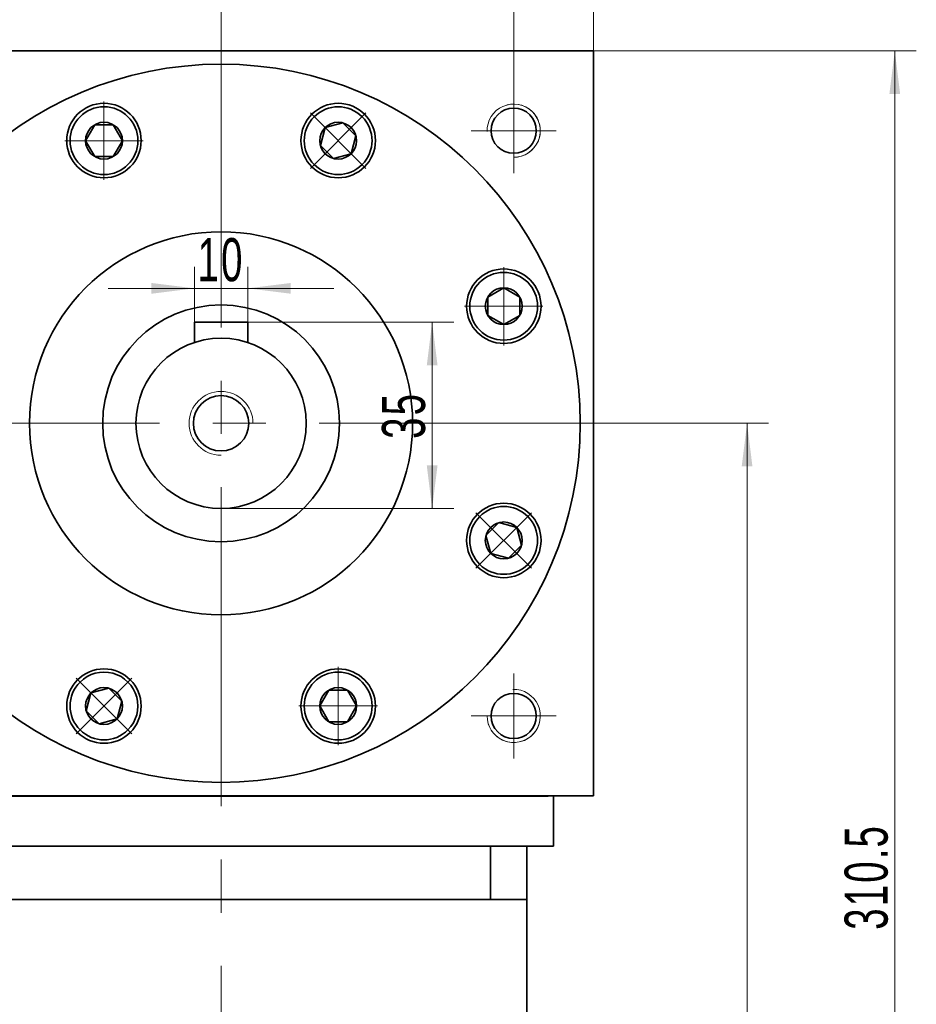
# Model space of a CAD drawing. Header units: millimetres. Extents: x 4044 to 5060, y 90 to 859.
# Tile 6 of 7: x 4711 to 4880, y 523 to 708. Entities that reach past the tile are written whole.
import ezdxf

# ---------------------------------------------------------------- set-up
doc = ezdxf.new("R2010")
doc.units = ezdxf.units.MM
doc.header["$LTSCALE"] = 5
doc.set_wipeout_variables(frame=1)
doc.linetypes.add('点画线', pattern=[18, 12, -2, 2, -2])
doc.layers.get('0').update_dxf_attribs({"lineweight": 18})
for name, color, linetype, lineweight in [('EB0', 7, 'Continuous', 35), ('中心线层', 1, '点画线', 18), ('尺寸线层', 3, 'Continuous', 18), ('粗实线', 7, 'Continuous', 50), ('粗实线层', 7, 'Continuous', 35)]:
    doc.layers.add(name, color=color, linetype=linetype, lineweight=lineweight)
doc.styles.add('标准', font='txt', dxfattribs={"width": 0.667})
doc.dimstyles.new('a4-1-1.5', dxfattribs={"dimtxt": 4.5, "dimasz": 4.5, "dimexe": 2.25, "dimexo": 0, "dimgap": 0.75, "dimtad": 1, "dimdec": 3, "dimdsep": 46, "dimtxsty": '标准', "dimblk": '_CAXARROW', "dimcen": 0, "dimdle": 9, "dimazin": 2, "dimtfac": 0.707107, "dimtdec": 3, "dimtix": 1, "dimtmove": 2, "dimatfit": 3, "dimfxl": 0, "dimfrac": 2, "dimtolj": 1, "dimarcsym": 0})

# ---------------------------------------------------------------- blocks, each defined once
blk = doc.blocks.new('*X30')
at = {"layer": '尺寸线层', "linetype": 'Continuous'}
for points in [[(4678.86, 734.23), (4686.96, 735.24), (4686.96, 733.21)], [(4818.86, 734.23), (4810.76, 735.24), (4810.76, 733.21)]]:
    blk.add_hatch(color=0, dxfattribs=at).paths.add_polyline_path(points, flags=0)
at = {"layer": '尺寸线层', "color": 0, "linetype": 'Continuous'}
for p, q in [((4678.86, 702.03), (4678.86, 738.28)), ((4818.86, 702.03), (4818.86, 738.28)), ((4678.86, 734.23), (4818.86, 734.23))]:
    blk.add_line(p, q, dxfattribs=at)
at = {"layer": '尺寸线层', "color": 0, "insert": (4748.86, 739.56), "char_height": 8.1, "width": 22.067, "attachment_point": 5, "line_spacing_factor": 1.15057, "style": '标准'}
blk.add_mtext('\\T1.1;140', dxfattribs=at)
blk = doc.blocks.new('_CAXARROW')
blk.add_hatch(color=0).paths.add_polyline_path([(0, 0), (-1, 0.125), (-1, -0.125)], flags=0)
blk = doc.blocks.new('*X31')
at = {"layer": '尺寸线层', "linetype": 'Continuous'}
for points in [[(4693.86, 714.54), (4701.96, 713.53), (4701.96, 715.55)], [(4748.86, 714.54), (4740.76, 713.53), (4740.76, 715.55)]]:
    blk.add_hatch(color=0, dxfattribs=at).paths.add_polyline_path(points, flags=0)
at = {"layer": '尺寸线层', "color": 0, "linetype": 'Continuous'}
for p, q in [((4693.86, 695.03), (4693.86, 718.59)), ((4748.86, 705.03), (4748.86, 718.59)), ((4748.86, 714.54), (4693.86, 714.54))]:
    blk.add_line(p, q, dxfattribs=at)
at = {"layer": '尺寸线层', "color": 0, "insert": (4721.36, 719.83), "char_height": 8.1, "width": 16.2, "attachment_point": 5, "line_spacing_factor": 1.15057, "style": '标准'}
blk.add_mtext('\\T1.1;55', dxfattribs=at)
blk = doc.blocks.new('*X32')
at = {"layer": '尺寸线层', "linetype": 'Continuous'}
for points in [[(4748.86, 714.54), (4756.96, 715.55), (4756.96, 713.53)], [(4803.86, 714.54), (4795.76, 715.55), (4795.76, 713.53)]]:
    blk.add_hatch(color=0, dxfattribs=at).paths.add_polyline_path(points, flags=0)
at = {"layer": '尺寸线层', "color": 0, "linetype": 'Continuous'}
for p, q in [((4748.86, 705.03), (4748.86, 718.59)), ((4803.86, 695.03), (4803.86, 718.59)), ((4748.86, 714.54), (4803.86, 714.54))]:
    blk.add_line(p, q, dxfattribs=at)
at = {"layer": '尺寸线层', "color": 0, "insert": (4776.36, 719.83), "char_height": 8.1, "width": 16.2, "attachment_point": 5, "line_spacing_factor": 1.15057, "style": '标准'}
blk.add_mtext('\\T1.1;55', dxfattribs=at)
blk = doc.blocks.new('*X36')
at = {"layer": '中心线层', "linetype": '点画线', "lineweight": 18}
for p, q in [((0, -7.37), (0, 7.37)), ((-7.37, 0), (7.37, 0))]:
    blk.add_line(p, q, dxfattribs=at)
at = {"layer": '粗实线层'}
for p, q in [((-3.46, 0), (-1.73, 3)), ((-1.73, 3), (1.73, 3)), ((3.46, 0), (1.73, 3)), ((3.46, 0), (1.73, 3)), ((-3.46, 0), (-1.73, -3)), ((3.46, 0), (1.73, -3)), ((-1.73, -3), (1.73, -3))]:
    blk.add_line(p, q, dxfattribs=at)
blk.add_circle((0, 0), 3.46, dxfattribs=at)
for start, end in [(0, 180), (180, 360)]:
    blk.add_arc((0, 0), 6.37, start, end, dxfattribs=at)
blk = doc.blocks.new('*X44')
at = {"layer": '尺寸线层', "linetype": 'Continuous'}
for points in [[(4788.53, 651.03), (4789.54, 642.93), (4787.52, 642.93)], [(4788.53, 616.03), (4789.54, 624.13), (4787.52, 624.13)]]:
    blk.add_hatch(color=0, dxfattribs=at).paths.add_polyline_path(points, flags=0)
at = {"layer": '尺寸线层', "color": 0, "linetype": 'Continuous'}
for p, q in [((4753.86, 651.03), (4792.58, 651.03)), ((4788.53, 651.03), (4788.53, 616.03)), ((4748.86, 616.03), (4792.58, 616.03))]:
    blk.add_line(p, q, dxfattribs=at)
at = {"layer": '尺寸线层', "color": 0, "insert": (4783.2, 633.53), "char_height": 8.1, "width": 16.2, "attachment_point": 5, "rotation": 90, "line_spacing_factor": 1.15057, "style": '标准'}
blk.add_mtext('\\T1.1;35', dxfattribs=at)
blk = doc.blocks.new('*X45')
at = {"layer": '尺寸线层', "linetype": 'Continuous'}
for points in [[(4743.86, 657.4), (4735.76, 656.39), (4735.76, 658.41)], [(4753.86, 657.4), (4761.96, 656.39), (4761.96, 658.41)]]:
    blk.add_hatch(color=0, dxfattribs=at).paths.add_polyline_path(points, flags=0)
at = {"layer": '尺寸线层', "color": 0, "linetype": 'Continuous'}
for p, q in [((4743.86, 651.03), (4743.86, 661.45)), ((4753.86, 651.03), (4753.86, 661.45)), ((4770.06, 657.4), (4727.66, 657.4))]:
    blk.add_line(p, q, dxfattribs=at)
at = {"layer": '尺寸线层', "color": 0, "insert": (4748.86, 662.73), "char_height": 8.1, "width": 16.2, "attachment_point": 5, "line_spacing_factor": 1.15057, "style": '标准'}
blk.add_mtext('\\T1.1;10', dxfattribs=at)
blk = doc.blocks.new('*X51')
at = {"layer": '尺寸线层', "linetype": 'Continuous'}
for points in [[(4875.48, 702.03), (4876.49, 693.93), (4874.47, 693.93)], [(4875.48, 391.53), (4876.49, 399.63), (4874.47, 399.63)]]:
    blk.add_hatch(color=0, dxfattribs=at).paths.add_polyline_path(points, flags=0)
at = {"layer": '尺寸线层', "color": 0, "linetype": 'Continuous'}
for p, q in [((4818.86, 702.03), (4879.53, 702.03)), ((4875.48, 702.03), (4875.48, 391.53)), ((4813.86, 391.53), (4879.53, 391.53))]:
    blk.add_line(p, q, dxfattribs=at)
at = {"layer": '尺寸线层', "color": 0, "insert": (4870.15, 546.78), "char_height": 8.1, "width": 39.6318, "attachment_point": 5, "rotation": 90, "line_spacing_factor": 1.15057, "style": '标准'}
blk.add_mtext('\\T1.1;310.5', dxfattribs=at)
blk = doc.blocks.new('*X52')
at = {"layer": '尺寸线层', "linetype": 'Continuous'}
for points in [[(4847.72, 632.03), (4848.73, 623.93), (4846.71, 623.93)], [(4847.72, 391.53), (4848.73, 399.63), (4846.71, 399.63)]]:
    blk.add_hatch(color=0, dxfattribs=at).paths.add_polyline_path(points, flags=0)
at = {"layer": '尺寸线层', "color": 0, "linetype": 'Continuous'}
for p, q in [((4817.61, 632.03), (4851.77, 632.03)), ((4847.72, 632.03), (4847.72, 391.53)), ((4813.86, 391.53), (4851.77, 391.53))]:
    blk.add_line(p, q, dxfattribs=at)
at = {"layer": '尺寸线层', "color": 0, "insert": (4842.39, 511.78), "char_height": 8.1, "width": 39.7519, "attachment_point": 5, "rotation": 90, "line_spacing_factor": 1.15057, "style": '标准'}
blk.add_mtext('\\T1.1;240.5', dxfattribs=at)

msp = doc.modelspace()

# ---------------------------------------------------------------- linework, layer by layer
at = {"color": 7, "linetype": 'Continuous', "lineweight": 0}
for centre, start, end in [((4803.8569, 687.0313), 270, 105), ((4803.8569, 577.0313), 180, 15)]:
    msp.add_arc(centre, 5, start, end, dxfattribs=at)
at = {"layer": 'EB0'}
for p, q in [((4806.3569, 552.5313), (4691.3569, 552.5313)), ((4806.3569, 552.5313), (4803.8569, 552.5313)), ((4806.3569, 552.5317), (4806.3569, 516.8771)), ((4806.3569, 542.5317), (4691.3569, 542.5317))]:
    msp.add_line(p, q, dxfattribs=at)
at = {"layer": '中心线层'}
for p, q in [((4748.8569, 380.0486), (4748.8569, 705.0313)), ((4803.8569, 695.0313), (4803.8569, 679.0313)), ((4795.8569, 687.0313), (4811.8569, 687.0313)), ((4677.2909, 632.0313), (4817.6069, 632.0313)), ((4803.8569, 585.0313), (4803.8569, 569.0313)), ((4811.8569, 577.0313), (4795.8569, 577.0313))]:
    msp.add_line(p, q, dxfattribs=at)
at = {"layer": '粗实线', "color": 0, "lineweight": 40}
msp.add_line((4681.7249, 562.0313), (4810.3569, 562.0313), dxfattribs=at)
msp.add_line((4681.7249, 562.0313), (4810.3569, 562.0313), dxfattribs=at)
at = {"layer": '粗实线层'}
for p, q in [((4678.8569, 702.0313), (4818.8569, 702.0313)), ((4818.8569, 562.0313), (4818.8569, 702.0313)), ((4753.8569, 651.0313), (4743.8569, 651.0313)), ((4743.8569, 651.0313), (4743.8569, 647.23)), ((4753.8569, 651.0313), (4753.8569, 647.23)), ((4811.3569, 552.5313), (4811.3569, 562.0313)), ((4811.3569, 552.5313), (4797.6242, 552.5313)), ((4799.5156, 552.5317), (4799.5156, 542.5317))]:
    msp.add_line(p, q, dxfattribs=at)
msp.add_lwpolyline([(4818.8569, 562.0313), (4678.8569, 562.0313)], dxfattribs=at)
for centre, radius in [((4726.8435, 685.1762), 7), ((4770.8702, 685.1762), 7), ((4803.8569, 687.0313), 4.25), ((4748.8569, 632.0313), 36), ((4802.0017, 654.0446), 7), ((4748.8569, 632.0313), 22.25), ((4748.8569, 632.0313), 16), ((4748.8569, 632.0313), 5.2), ((4802.0017, 610.018), 7), ((4726.8435, 578.8865), 7), ((4770.8702, 578.8865), 7), ((4803.8569, 577.0313), 4.25)]:
    msp.add_circle(centre, radius, dxfattribs=at)
at = {"layer": '粗实线层', "lineweight": 18}
for centre, radius, start, end in [((4803.8569, 687.0313), 5, 270, 181.923165), ((4748.8569, 632.0313), 6, 0, 270), ((4803.8569, 577.0313), 5, 180, 91.923165)]:
    msp.add_arc(centre, radius, start, end, dxfattribs=at)

# ---------------------------------------------------------------- dimensions: what is measured, and where the dimension line sits
at = {"layer": '尺寸线层'}
for base, p1, p2, picture, middle in [((4818.8569, 734.2273), (4678.8569, 702.0313), (4818.8569, 702.0313), '*X30', (4748.8569, 739.5598)), ((4693.8569, 714.5381), (4748.8569, 705.0313), (4693.8569, 695.0313), '*X31', (4721.3569, 719.8256)), ((4803.8569, 714.5381), (4748.8569, 705.0313), (4803.8569, 695.0313), '*X32', (4776.3569, 719.8256)), ((4743.8569, 657.4001), (4753.8569, 651.0313), (4743.8569, 651.0313), '*X45', (4748.8569, 662.7326))]:
    dim = msp.add_linear_dim(base=base, p1=p1, p2=p2, dimstyle='a4-1-1.5', override={"dimsah": 1, "dimtfill": 1, "dimtzin": 8}, dxfattribs=at)
    dim.commit()
    dim.dimension.update_dxf_attribs({"geometry": picture, "text_midpoint": middle})
for base, p1, p2, angle, picture, middle in [((4875.4778, 391.5317), (4818.8569, 702.0313), (4813.8614, 391.5317), 90, '*X51', (4870.1453, 546.7815)), ((4788.5284, 616.0313), (4753.8569, 651.0313), (4748.8569, 616.0313), 270, '*X44', (4783.1959, 633.5313)), ((4847.7207, 391.5317), (4817.6069, 632.0313), (4813.8614, 391.5317), 90, '*X52', (4842.3882, 511.7815))]:
    dim = msp.add_linear_dim(base=base, p1=p1, p2=p2, angle=angle, dimstyle='a4-1-1.5', override={"dimsah": 1, "dimtfill": 1, "dimtzin": 8}, dxfattribs=at)
    dim.commit()
    dim.dimension.update_dxf_attribs({"geometry": picture, "text_midpoint": middle})

# ---------------------------------------------------------------- next in the draw order: wipeouts: each hides what was drawn before it
msp.add_wipeout([(4733.2176, 685.1544), (4733.2175, 685.1882), (4733.2172, 685.222), (4733.2168, 685.2558), (4733.2161, 685.2896), (4733.2153, 685.3234), (4733.2143, 685.3572), (4733.2132, 685.391), (4733.2118, 685.4248), (4733.2103, 685.4586), (4733.2086, 685.4924), (4733.2067, 685.5261), (4733.2046, 685.5599), (4733.2024, 685.5936), (4733.2, 685.6274), (4733.1974, 685.6611), (4733.1946, 685.6948), (4733.1916, 685.7285), (4733.1885, 685.7621), (4733.1852, 685.7958), (4733.1817, 685.8294), (4733.178, 685.863), (4733.1741, 685.8966), (4733.1701, 685.9302), (4733.1659, 685.9637), (4733.1615, 685.9973), (4733.1569, 686.0308), (4733.1522, 686.0643), (4733.1473, 686.0977), (4733.1422, 686.1311), (4733.1369, 686.1645), (4733.1369, 686.1645), (4733.0824, 686.459), (4733.0142, 686.7505), (4732.9323, 687.0385), (4732.837, 687.3224), (4732.7284, 687.6014), (4732.6068, 687.8751), (4732.4725, 688.1427), (4732.3257, 688.4037), (4732.1668, 688.6575), (4731.9962, 688.9035), (4731.8142, 689.1413), (4731.6212, 689.3702), (4731.4177, 689.5898), (4731.204, 689.7996), (4730.9807, 689.9991), (4730.7483, 690.1879), (4730.5073, 690.3656), (4730.2582, 690.5317), (4730.0015, 690.6859), (4729.7379, 690.8279), (4729.4678, 690.9573), (4729.192, 691.0739), (4728.9111, 691.1773), (4728.6255, 691.2675), (4728.3361, 691.3441), (4728.0433, 691.407), (4727.7479, 691.4561), (4727.4506, 691.4912), (4727.1519, 691.5124), (4726.8526, 691.5194), (4726.8526, 691.5194), (4726.5532, 691.5124), (4726.2545, 691.4912), (4725.9572, 691.4561), (4725.6618, 691.407), (4725.3691, 691.3441), (4725.0796, 691.2675), (4724.7941, 691.1773), (4724.5131, 691.0739), (4724.2373, 690.9573), (4723.9673, 690.8279), (4723.7036, 690.6859), (4723.447, 690.5317), (4723.1978, 690.3656), (4722.9568, 690.1879), (4722.7244, 689.9991), (4722.5011, 689.7996), (4722.2875, 689.5898), (4722.0839, 689.3702), (4721.8909, 689.1413), (4721.7089, 688.9035), (4721.5383, 688.6575), (4721.3794, 688.4037), (4721.2326, 688.1427), (4721.0983, 687.8751), (4720.9767, 687.6014), (4720.8682, 687.3224), (4720.7728, 687.0385), (4720.6909, 686.7505), (4720.6227, 686.459), (4720.5682, 686.1645), (4720.5682, 686.1645), (4720.563, 686.1311), (4720.5579, 686.0977), (4720.5529, 686.0643), (4720.5482, 686.0308), (4720.5436, 685.9973), (4720.5392, 685.9637), (4720.535, 685.9302), (4720.531, 685.8966), (4720.5271, 685.863), (4720.5235, 685.8294), (4720.52, 685.7958), (4720.5166, 685.7621), (4720.5135, 685.7285), (4720.5105, 685.6948), (4720.5078, 685.6611), (4720.5052, 685.6274), (4720.5027, 685.5936), (4720.5005, 685.5599), (4720.4984, 685.5261), (4720.4965, 685.4924), (4720.4948, 685.4586), (4720.4933, 685.4248), (4720.492, 685.391), (4720.4908, 685.3572), (4720.4898, 685.3234), (4720.489, 685.2896), (4720.4884, 685.2558), (4720.4879, 685.222), (4720.4876, 685.1882), (4720.4876, 685.1544), (4720.4876, 685.1544), (4720.4963, 684.8213), (4720.5224, 684.4891), (4720.5659, 684.1587), (4720.6267, 683.831), (4720.7044, 683.507), (4720.7991, 683.1875), (4720.9103, 682.8734), (4721.0378, 682.5655), (4721.1813, 682.2647), (4721.3403, 681.9719), (4721.5144, 681.6878), (4721.7032, 681.4131), (4721.906, 681.1488), (4722.1224, 680.8954), (4722.3518, 680.6537), (4722.5935, 680.4243), (4722.8469, 680.2079), (4723.1113, 680.005), (4723.3859, 679.8163), (4723.6701, 679.6421), (4723.9629, 679.4831), (4724.2637, 679.3397), (4724.5715, 679.2122), (4724.8857, 679.1009), (4725.2052, 679.0063), (4725.5292, 678.9285), (4725.8569, 678.8678), (4726.1872, 678.8243), (4726.5194, 678.7981), (4726.8526, 678.7894), (4726.8526, 678.7894), (4727.1857, 678.7981), (4727.5179, 678.8243), (4727.8483, 678.8678), (4728.1759, 678.9285), (4728.4999, 679.0063), (4728.8195, 679.1009), (4729.1336, 679.2122), (4729.4414, 679.3397), (4729.7422, 679.4831), (4730.0351, 679.6421), (4730.3192, 679.8163), (4730.5938, 680.005), (4730.8582, 680.2079), (4731.1116, 680.4243), (4731.3533, 680.6537), (4731.5827, 680.8954), (4731.7991, 681.1488), (4732.002, 681.4131), (4732.1907, 681.6878), (4732.3648, 681.9719), (4732.5238, 682.2647), (4732.6673, 682.5655), (4732.7948, 682.8734), (4732.906, 683.1875), (4733.0007, 683.507), (4733.0785, 683.831), (4733.1392, 684.1587), (4733.1827, 684.4891), (4733.2088, 684.8213)]).dxf.layer = '粗实线层'

# ---------------------------------------------------------------- next in the draw order: linework, layer by layer
at = {"layer": '粗实线层'}
msp.add_circle((4748.8569, 632.0313), 67.5, dxfattribs=at)

# ---------------------------------------------------------------- next in the draw order: block references
msp.add_blockref('*X36', (4726.8526, 685.1544), dxfattribs=at)

# ---------------------------------------------------------------- next in the draw order: wipeouts: each hides what was drawn before it
for points in [[(4775.3619, 680.6537), (4775.3857, 680.6776), (4775.4095, 680.7017), (4775.433, 680.726), (4775.4565, 680.7503), (4775.4798, 680.7748), (4775.503, 680.7994), (4775.5261, 680.8241), (4775.5491, 680.849), (4775.5719, 680.8739), (4775.5945, 680.899), (4775.6171, 680.9242), (4775.6395, 680.9495), (4775.6617, 680.975), (4775.6839, 681.0005), (4775.7059, 681.0262), (4775.7277, 681.052), (4775.7495, 681.0779), (4775.7711, 681.104), (4775.7925, 681.1301), (4775.8138, 681.1564), (4775.835, 681.1827), (4775.856, 681.2092), (4775.8769, 681.2358), (4775.8977, 681.2625), (4775.9183, 681.2893), (4775.9387, 681.3162), (4775.959, 681.3433), (4775.9792, 681.3704), (4775.9992, 681.3976), (4776.0191, 681.425), (4776.0191, 681.425), (4776.1888, 681.6717), (4776.3467, 681.9261), (4776.4925, 682.1877), (4776.6258, 682.4558), (4776.7463, 682.7299), (4776.8538, 683.0093), (4776.9481, 683.2935), (4777.0288, 683.5819), (4777.096, 683.8737), (4777.1493, 684.1683), (4777.1887, 684.4651), (4777.2141, 684.7635), (4777.2255, 685.0627), (4777.2228, 685.3621), (4777.206, 685.6611), (4777.1751, 685.9589), (4777.1303, 686.255), (4777.0716, 686.5486), (4776.9991, 686.8391), (4776.9131, 687.1259), (4776.8137, 687.4084), (4776.7011, 687.6858), (4776.5756, 687.9577), (4776.4374, 688.2233), (4776.2869, 688.4822), (4776.1244, 688.7337), (4775.9503, 688.9772), (4775.7648, 689.2124), (4775.5686, 689.4385), (4775.3619, 689.6551), (4775.3619, 689.6551), (4775.1452, 689.8618), (4774.9191, 690.0581), (4774.684, 690.2435), (4774.4404, 690.4177), (4774.1889, 690.5802), (4773.9301, 690.7307), (4773.6644, 690.8688), (4773.3926, 690.9944), (4773.1151, 691.1069), (4772.8327, 691.2064), (4772.5459, 691.2924), (4772.2553, 691.3648), (4771.9617, 691.4235), (4771.6657, 691.4683), (4771.3678, 691.4992), (4771.0689, 691.516), (4770.7695, 691.5187), (4770.4703, 691.5074), (4770.1719, 691.482), (4769.8751, 691.4425), (4769.5804, 691.3892), (4769.2886, 691.3221), (4769.0003, 691.2413), (4768.7161, 691.1471), (4768.4366, 691.0395), (4768.1625, 690.919), (4767.8944, 690.7857), (4767.6329, 690.64), (4767.3785, 690.4821), (4767.1317, 690.3124), (4767.1317, 690.3124), (4767.1044, 690.2925), (4767.0772, 690.2725), (4767.05, 690.2523), (4767.023, 690.232), (4766.9961, 690.2115), (4766.9693, 690.1909), (4766.9426, 690.1701), (4766.916, 690.1493), (4766.8895, 690.1282), (4766.8631, 690.1071), (4766.8369, 690.0858), (4766.8107, 690.0643), (4766.7847, 690.0427), (4766.7588, 690.021), (4766.733, 689.9991), (4766.7073, 689.9771), (4766.6817, 689.955), (4766.6563, 689.9327), (4766.631, 689.9103), (4766.6058, 689.8878), (4766.5807, 689.8651), (4766.5557, 689.8423), (4766.5309, 689.8194), (4766.5061, 689.7963), (4766.4815, 689.7731), (4766.4571, 689.7497), (4766.4327, 689.7263), (4766.4085, 689.7027), (4766.3844, 689.679), (4766.3604, 689.6551), (4766.3604, 689.6551), (4766.131, 689.4134), (4765.9146, 689.16), (4765.7118, 688.8956), (4765.523, 688.621), (4765.3489, 688.3369), (4765.1899, 688.044), (4765.0464, 687.7433), (4764.9189, 687.4354), (4764.8077, 687.1213), (4764.713, 686.8018), (4764.6352, 686.4778), (4764.5745, 686.1501), (4764.531, 685.8197), (4764.5049, 685.4875), (4764.4962, 685.1544), (4764.5049, 684.8213), (4764.531, 684.4891), (4764.5745, 684.1587), (4764.6352, 683.831), (4764.713, 683.507), (4764.8077, 683.1875), (4764.9189, 682.8734), (4765.0464, 682.5655), (4765.1899, 682.2647), (4765.3489, 681.9719), (4765.523, 681.6878), (4765.7118, 681.4131), (4765.9146, 681.1488), (4766.131, 680.8954), (4766.3604, 680.6537), (4766.3604, 680.6537), (4766.6021, 680.4243), (4766.8555, 680.2079), (4767.1199, 680.005), (4767.3945, 679.8163), (4767.6787, 679.6421), (4767.9715, 679.4831), (4768.2723, 679.3397), (4768.5801, 679.2122), (4768.8943, 679.1009), (4769.2138, 679.0063), (4769.5378, 678.9285), (4769.8654, 678.8678), (4770.1958, 678.8243), (4770.528, 678.7981), (4770.8612, 678.7894), (4771.1943, 678.7981), (4771.5265, 678.8243), (4771.8569, 678.8678), (4772.1845, 678.9285), (4772.5085, 679.0063), (4772.828, 679.1009), (4773.1422, 679.2122), (4773.45, 679.3397), (4773.7508, 679.4831), (4774.0437, 679.6421), (4774.3278, 679.8163), (4774.6024, 680.005), (4774.8668, 680.2079), (4775.1202, 680.4243)], [(4801.9799, 647.6706), (4802.0137, 647.6707), (4802.0476, 647.671), (4802.0814, 647.6714), (4802.1152, 647.6721), (4802.149, 647.6729), (4802.1828, 647.6739), (4802.2166, 647.675), (4802.2504, 647.6764), (4802.2841, 647.6779), (4802.3179, 647.6796), (4802.3517, 647.6815), (4802.3854, 647.6835), (4802.4192, 647.6858), (4802.4529, 647.6882), (4802.4866, 647.6908), (4802.5203, 647.6936), (4802.554, 647.6966), (4802.5877, 647.6997), (4802.6213, 647.703), (4802.655, 647.7065), (4802.6886, 647.7102), (4802.7222, 647.714), (4802.7557, 647.7181), (4802.7893, 647.7223), (4802.8228, 647.7267), (4802.8563, 647.7312), (4802.8898, 647.736), (4802.9233, 647.7409), (4802.9567, 647.746), (4802.9901, 647.7513), (4802.9901, 647.7513), (4803.2845, 647.8057), (4803.5761, 647.874), (4803.8641, 647.9559), (4804.1479, 648.0512), (4804.427, 648.1598), (4804.7006, 648.2814), (4804.9682, 648.4157), (4805.2292, 648.5625), (4805.483, 648.7213), (4805.7291, 648.892), (4805.9668, 649.074), (4806.1958, 649.267), (4806.4154, 649.4705), (4806.6252, 649.6842), (4806.8247, 649.9074), (4807.0134, 650.1399), (4807.1911, 650.3809), (4807.3572, 650.63), (4807.5114, 650.8867), (4807.6534, 651.1503), (4807.7828, 651.4203), (4807.8994, 651.6961), (4808.0029, 651.9771), (4808.093, 652.2627), (4808.1696, 652.5521), (4808.2326, 652.8449), (4808.2816, 653.1402), (4808.3168, 653.4376), (4808.3379, 653.7363), (4808.3449, 654.0356), (4808.3449, 654.0356), (4808.3379, 654.335), (4808.3168, 654.6336), (4808.2816, 654.931), (4808.2326, 655.2264), (4808.1696, 655.5191), (4808.093, 655.8086), (4808.0029, 656.0941), (4807.8994, 656.3751), (4807.7828, 656.6509), (4807.6534, 656.9209), (4807.5114, 657.1846), (4807.3572, 657.4412), (4807.1911, 657.6903), (4807.0134, 657.9314), (4806.8247, 658.1638), (4806.6252, 658.3871), (4806.4154, 658.6007), (4806.1958, 658.8043), (4805.9668, 658.9973), (4805.7291, 659.1793), (4805.483, 659.3499), (4805.2292, 659.5088), (4804.9682, 659.6555), (4804.7006, 659.7899), (4804.427, 659.9114), (4804.1479, 660.02), (4803.8641, 660.1154), (4803.5761, 660.1972), (4803.2845, 660.2655), (4802.9901, 660.32), (4802.9901, 660.32), (4802.9567, 660.3252), (4802.9233, 660.3303), (4802.8898, 660.3353), (4802.8563, 660.34), (4802.8228, 660.3446), (4802.7893, 660.349), (4802.7557, 660.3532), (4802.7222, 660.3572), (4802.6886, 660.361), (4802.655, 660.3647), (4802.6213, 660.3682), (4802.5877, 660.3715), (4802.554, 660.3747), (4802.5203, 660.3776), (4802.4866, 660.3804), (4802.4529, 660.383), (4802.4192, 660.3854), (4802.3854, 660.3877), (4802.3517, 660.3898), (4802.3179, 660.3916), (4802.2841, 660.3933), (4802.2504, 660.3949), (4802.2166, 660.3962), (4802.1828, 660.3974), (4802.149, 660.3984), (4802.1152, 660.3992), (4802.0814, 660.3998), (4802.0476, 660.4003), (4802.0137, 660.4005), (4801.9799, 660.4006), (4801.9799, 660.4006), (4801.6468, 660.3919), (4801.3146, 660.3658), (4800.9842, 660.3223), (4800.6566, 660.2615), (4800.3325, 660.1837), (4800.013, 660.0891), (4799.6989, 659.9779), (4799.3911, 659.8503), (4799.0903, 659.7069), (4798.7974, 659.5479), (4798.5133, 659.3738), (4798.2387, 659.185), (4797.9743, 658.9822), (4797.7209, 658.7657), (4797.4792, 658.5364), (4797.2498, 658.2946), (4797.0334, 658.0412), (4796.8305, 657.7769), (4796.6418, 657.5022), (4796.4677, 657.2181), (4796.3087, 656.9253), (4796.1652, 656.6245), (4796.0377, 656.3166), (4795.9265, 656.0025), (4795.8318, 655.683), (4795.754, 655.359), (4795.6933, 655.0313), (4795.6498, 654.7009), (4795.6237, 654.3687), (4795.6149, 654.0356), (4795.6149, 654.0356), (4795.6237, 653.7025), (4795.6498, 653.3703), (4795.6933, 653.0399), (4795.754, 652.7123), (4795.8318, 652.3882), (4795.9265, 652.0687), (4796.0377, 651.7546), (4796.1652, 651.4467), (4796.3087, 651.146), (4796.4677, 650.8531), (4796.6418, 650.569), (4796.8305, 650.2944), (4797.0334, 650.03), (4797.2498, 649.7766), (4797.4792, 649.5349), (4797.7209, 649.3055), (4797.9743, 649.0891), (4798.2387, 648.8862), (4798.5133, 648.6975), (4798.7974, 648.5234), (4799.0903, 648.3644), (4799.3911, 648.2209), (4799.6989, 648.0934), (4800.013, 647.9821), (4800.3325, 647.8875), (4800.6566, 647.8097), (4800.9842, 647.749), (4801.3146, 647.7055), (4801.6468, 647.6793)], [(4797.4792, 605.5263), (4797.5032, 605.5024), (4797.5273, 605.4787), (4797.5515, 605.4551), (4797.5758, 605.4317), (4797.6003, 605.4083), (4797.6249, 605.3851), (4797.6496, 605.3621), (4797.6745, 605.3391), (4797.6995, 605.3163), (4797.7245, 605.2936), (4797.7497, 605.2711), (4797.7751, 605.2487), (4797.8005, 605.2264), (4797.8261, 605.2043), (4797.8518, 605.1823), (4797.8776, 605.1604), (4797.9035, 605.1387), (4797.9295, 605.1171), (4797.9556, 605.0957), (4797.9819, 605.0744), (4798.0083, 605.0532), (4798.0347, 605.0322), (4798.0613, 605.0113), (4798.088, 604.9905), (4798.1148, 604.9699), (4798.1418, 604.9495), (4798.1688, 604.9291), (4798.1959, 604.909), (4798.2232, 604.8889), (4798.2505, 604.869), (4798.2505, 604.869), (4798.4972, 604.6994), (4798.7516, 604.5415), (4799.0132, 604.3957), (4799.2813, 604.2624), (4799.5554, 604.1419), (4799.8349, 604.0344), (4800.1191, 603.9401), (4800.4074, 603.8593), (4800.6992, 603.7922), (4800.9939, 603.7389), (4801.2907, 603.6995), (4801.589, 603.674), (4801.8882, 603.6627), (4802.1877, 603.6654), (4802.4866, 603.6822), (4802.7844, 603.7131), (4803.0805, 603.7579), (4803.3741, 603.8166), (4803.6647, 603.889), (4803.9515, 603.9751), (4804.2339, 604.0745), (4804.5114, 604.1871), (4804.7832, 604.3126), (4805.0489, 604.4507), (4805.3077, 604.6012), (4805.5592, 604.7638), (4805.8028, 604.9379), (4806.0379, 605.1233), (4806.264, 605.3196), (4806.4807, 605.5263), (4806.4807, 605.5263), (4806.6874, 605.7429), (4806.8836, 605.9691), (4807.069, 606.2042), (4807.2432, 606.4478), (4807.4057, 606.6992), (4807.5562, 606.9581), (4807.6944, 607.2237), (4807.8199, 607.4956), (4807.9325, 607.7731), (4808.0319, 608.0555), (4808.1179, 608.3423), (4808.1904, 608.6328), (4808.2491, 608.9265), (4808.2939, 609.2225), (4808.3247, 609.5203), (4808.3415, 609.8193), (4808.3443, 610.1187), (4808.3329, 610.4179), (4808.3075, 610.7163), (4808.2681, 611.0131), (4808.2148, 611.3077), (4808.1476, 611.5995), (4808.0668, 611.8879), (4807.9726, 612.1721), (4807.8651, 612.4515), (4807.7445, 612.7256), (4807.6112, 612.9938), (4807.4655, 613.2553), (4807.3076, 613.5097), (4807.1379, 613.7564), (4807.1379, 613.7564), (4807.118, 613.7838), (4807.098, 613.811), (4807.0778, 613.8382), (4807.0575, 613.8652), (4807.037, 613.8921), (4807.0164, 613.9189), (4806.9957, 613.9456), (4806.9748, 613.9722), (4806.9538, 613.9987), (4806.9326, 614.0251), (4806.9113, 614.0513), (4806.8898, 614.0775), (4806.8682, 614.1035), (4806.8465, 614.1294), (4806.8247, 614.1552), (4806.8027, 614.1809), (4806.7805, 614.2064), (4806.7583, 614.2319), (4806.7358, 614.2572), (4806.7133, 614.2824), (4806.6906, 614.3075), (4806.6678, 614.3325), (4806.6449, 614.3573), (4806.6218, 614.382), (4806.5986, 614.4066), (4806.5753, 614.4311), (4806.5518, 614.4555), (4806.5282, 614.4797), (4806.5045, 614.5038), (4806.4807, 614.5278), (4806.4807, 614.5278), (4806.2389, 614.7571), (4805.9856, 614.9736), (4805.7212, 615.1764), (4805.4466, 615.3652), (4805.1624, 615.5393), (4804.8696, 615.6983), (4804.5688, 615.8417), (4804.2609, 615.9693), (4803.9468, 616.0805), (4803.6273, 616.1751), (4803.3033, 616.2529), (4802.9756, 616.3137), (4802.6453, 616.3572), (4802.313, 616.3833), (4801.9799, 616.392), (4801.6468, 616.3833), (4801.3146, 616.3572), (4800.9842, 616.3137), (4800.6566, 616.2529), (4800.3325, 616.1751), (4800.013, 616.0805), (4799.6989, 615.9693), (4799.3911, 615.8417), (4799.0903, 615.6983), (4798.7974, 615.5393), (4798.5133, 615.3652), (4798.2387, 615.1764), (4797.9743, 614.9736), (4797.7209, 614.7571), (4797.4792, 614.5278), (4797.4792, 614.5278), (4797.2498, 614.286), (4797.0334, 614.0326), (4796.8305, 613.7683), (4796.6418, 613.4937), (4796.4677, 613.2095), (4796.3087, 612.9167), (4796.1652, 612.6159), (4796.0377, 612.308), (4795.9265, 611.9939), (4795.8318, 611.6744), (4795.754, 611.3504), (4795.6933, 611.0227), (4795.6498, 610.6923), (4795.6237, 610.3601), (4795.6149, 610.027), (4795.6237, 609.6939), (4795.6498, 609.3617), (4795.6933, 609.0313), (4795.754, 608.7037), (4795.8318, 608.3796), (4795.9265, 608.0601), (4796.0377, 607.746), (4796.1652, 607.4381), (4796.3087, 607.1374), (4796.4677, 606.8445), (4796.6418, 606.5604), (4796.8305, 606.2858), (4797.0334, 606.0214), (4797.2498, 605.768)], [(4722.3518, 583.409), (4722.328, 583.385), (4722.3043, 583.3609), (4722.2807, 583.3367), (4722.2572, 583.3123), (4722.2339, 583.2879), (4722.2107, 583.2633), (4722.1876, 583.2385), (4722.1647, 583.2137), (4722.1419, 583.1887), (4722.1192, 583.1636), (4722.0966, 583.1384), (4722.0742, 583.1131), (4722.052, 583.0877), (4722.0298, 583.0621), (4722.0078, 583.0364), (4721.986, 583.0106), (4721.9642, 582.9847), (4721.9427, 582.9587), (4721.9212, 582.9325), (4721.8999, 582.9063), (4721.8787, 582.8799), (4721.8577, 582.8534), (4721.8368, 582.8269), (4721.8161, 582.8001), (4721.7955, 582.7733), (4721.775, 582.7464), (4721.7547, 582.7194), (4721.7345, 582.6923), (4721.7145, 582.665), (4721.6946, 582.6377), (4721.6946, 582.6377), (4721.5249, 582.391), (4721.367, 582.1365), (4721.2212, 581.875), (4721.0879, 581.6069), (4720.9674, 581.3328), (4720.8599, 581.0533), (4720.7656, 580.7691), (4720.6849, 580.4808), (4720.6177, 580.189), (4720.5644, 579.8943), (4720.525, 579.5975), (4720.4996, 579.2992), (4720.4882, 578.9999), (4720.491, 578.7005), (4720.5078, 578.4016), (4720.5386, 578.1037), (4720.5834, 577.8077), (4720.6421, 577.5141), (4720.7146, 577.2235), (4720.8006, 576.9367), (4720.9, 576.6543), (4721.0126, 576.3768), (4721.1381, 576.105), (4721.2763, 575.8393), (4721.4268, 575.5805), (4721.5893, 575.329), (4721.7634, 575.0854), (4721.9489, 574.8503), (4722.1451, 574.6242), (4722.3518, 574.4075), (4722.3518, 574.4075), (4722.5685, 574.2008), (4722.7946, 574.0046), (4723.0297, 573.8191), (4723.2733, 573.645), (4723.5248, 573.4825), (4723.7836, 573.332), (4724.0493, 573.1938), (4724.3211, 573.0683), (4724.5986, 572.9557), (4724.881, 572.8563), (4725.1678, 572.7703), (4725.4584, 572.6978), (4725.752, 572.6391), (4726.048, 572.5943), (4726.3459, 572.5634), (4726.6448, 572.5466), (4726.9442, 572.5439), (4727.2435, 572.5553), (4727.5418, 572.5807), (4727.8386, 572.6201), (4728.1333, 572.6734), (4728.4251, 572.7406), (4728.7134, 572.8213), (4728.9976, 572.9156), (4729.2771, 573.0231), (4729.5512, 573.1436), (4729.8193, 573.2769), (4730.0808, 573.4227), (4730.3353, 573.5806), (4730.582, 573.7503), (4730.582, 573.7503), (4730.6093, 573.7702), (4730.6366, 573.7902), (4730.6637, 573.8104), (4730.6907, 573.8307), (4730.7176, 573.8511), (4730.7445, 573.8717), (4730.7712, 573.8925), (4730.7978, 573.9134), (4730.8242, 573.9344), (4730.8506, 573.9556), (4730.8769, 573.9769), (4730.903, 573.9983), (4730.929, 574.0199), (4730.9549, 574.0417), (4730.9807, 574.0635), (4731.0064, 574.0855), (4731.032, 574.1077), (4731.0574, 574.1299), (4731.0827, 574.1523), (4731.108, 574.1749), (4731.133, 574.1975), (4731.158, 574.2204), (4731.1828, 574.2433), (4731.2076, 574.2664), (4731.2322, 574.2896), (4731.2566, 574.3129), (4731.281, 574.3364), (4731.3052, 574.3599), (4731.3293, 574.3837), (4731.3533, 574.4075), (4731.3533, 574.4075), (4731.5827, 574.6492), (4731.7991, 574.9026), (4732.002, 575.167), (4732.1907, 575.4416), (4732.3648, 575.7257), (4732.5238, 576.0186), (4732.6673, 576.3194), (4732.7948, 576.6272), (4732.906, 576.9414), (4733.0007, 577.2609), (4733.0785, 577.5849), (4733.1392, 577.9125), (4733.1827, 578.2429), (4733.2088, 578.5751), (4733.2176, 578.9082), (4733.2088, 579.2414), (4733.1827, 579.5736), (4733.1392, 579.904), (4733.0785, 580.2316), (4733.0007, 580.5556), (4732.906, 580.8751), (4732.7948, 581.1893), (4732.6673, 581.4971), (4732.5238, 581.7979), (4732.3648, 582.0907), (4732.1907, 582.3749), (4732.002, 582.6495), (4731.7991, 582.9139), (4731.5827, 583.1673), (4731.3533, 583.409), (4731.3533, 583.409), (4731.1116, 583.6384), (4730.8582, 583.8548), (4730.5938, 584.0576), (4730.3192, 584.2464), (4730.0351, 584.4205), (4729.7422, 584.5795), (4729.4414, 584.723), (4729.1336, 584.8505), (4728.8195, 584.9617), (4728.4999, 585.0564), (4728.1759, 585.1342), (4727.8483, 585.1949), (4727.5179, 585.2384), (4727.1857, 585.2645), (4726.8526, 585.2732), (4726.5194, 585.2645), (4726.1872, 585.2384), (4725.8569, 585.1949), (4725.5292, 585.1342), (4725.2052, 585.0564), (4724.8857, 584.9617), (4724.5715, 584.8505), (4724.2637, 584.723), (4723.9629, 584.5795), (4723.6701, 584.4205), (4723.3859, 584.2464), (4723.1113, 584.0576), (4722.8469, 583.8548), (4722.5935, 583.6384)], [(4764.4962, 578.9082), (4764.4962, 578.8744), (4764.4965, 578.8406), (4764.497, 578.8068), (4764.4976, 578.773), (4764.4984, 578.7392), (4764.4994, 578.7054), (4764.5006, 578.6716), (4764.5019, 578.6378), (4764.5034, 578.604), (4764.5051, 578.5703), (4764.507, 578.5365), (4764.5091, 578.5027), (4764.5113, 578.469), (4764.5138, 578.4353), (4764.5164, 578.4016), (4764.5191, 578.3679), (4764.5221, 578.3342), (4764.5252, 578.3005), (4764.5286, 578.2669), (4764.532, 578.2332), (4764.5357, 578.1996), (4764.5396, 578.166), (4764.5436, 578.1324), (4764.5478, 578.0989), (4764.5522, 578.0654), (4764.5568, 578.0319), (4764.5615, 577.9984), (4764.5664, 577.9649), (4764.5715, 577.9315), (4764.5768, 577.8981), (4764.5768, 577.8981), (4764.6313, 577.6037), (4764.6995, 577.3121), (4764.7814, 577.0241), (4764.8768, 576.7403), (4764.9853, 576.4612), (4765.1069, 576.1876), (4765.2412, 575.92), (4765.388, 575.659), (4765.5469, 575.4052), (4765.7175, 575.1591), (4765.8995, 574.9214), (4766.0925, 574.6924), (4766.2961, 574.4728), (4766.5097, 574.263), (4766.733, 574.0635), (4766.9654, 573.8747), (4767.2064, 573.6971), (4767.4556, 573.531), (4767.7122, 573.3768), (4767.9758, 573.2348), (4768.2459, 573.1054), (4768.5217, 572.9888), (4768.8026, 572.8853), (4769.0882, 572.7952), (4769.3776, 572.7185), (4769.6704, 572.6556), (4769.9658, 572.6065), (4770.2631, 572.5714), (4770.5618, 572.5503), (4770.8612, 572.5432), (4770.8612, 572.5432), (4771.1605, 572.5503), (4771.4592, 572.5714), (4771.7565, 572.6065), (4772.0519, 572.6556), (4772.3447, 572.7185), (4772.6341, 572.7952), (4772.9197, 572.8853), (4773.2006, 572.9888), (4773.4764, 573.1054), (4773.7465, 573.2348), (4774.0101, 573.3768), (4774.2668, 573.531), (4774.5159, 573.6971), (4774.7569, 573.8747), (4774.9893, 574.0635), (4775.2126, 574.263), (4775.4263, 574.4728), (4775.6298, 574.6924), (4775.8228, 574.9214), (4776.0048, 575.1591), (4776.1754, 575.4052), (4776.3343, 575.659), (4776.4811, 575.92), (4776.6154, 576.1876), (4776.737, 576.4612), (4776.8456, 576.7403), (4776.9409, 577.0241), (4777.0228, 577.3121), (4777.091, 577.6037), (4777.1455, 577.8981), (4777.1455, 577.8981), (4777.1508, 577.9315), (4777.1559, 577.9649), (4777.1608, 577.9984), (4777.1655, 578.0319), (4777.1701, 578.0654), (4777.1745, 578.0989), (4777.1787, 578.1324), (4777.1827, 578.166), (4777.1866, 578.1996), (4777.1903, 578.2332), (4777.1938, 578.2669), (4777.1971, 578.3005), (4777.2002, 578.3342), (4777.2032, 578.3679), (4777.206, 578.4016), (4777.2086, 578.4353), (4777.211, 578.469), (4777.2132, 578.5027), (4777.2153, 578.5365), (4777.2172, 578.5703), (4777.2189, 578.604), (4777.2204, 578.6378), (4777.2218, 578.6716), (4777.2229, 578.7054), (4777.2239, 578.7392), (4777.2247, 578.773), (4777.2253, 578.8068), (4777.2258, 578.8406), (4777.2261, 578.8744), (4777.2262, 578.9082), (4777.2262, 578.9082), (4777.2174, 579.2414), (4777.1913, 579.5736), (4777.1478, 579.904), (4777.0871, 580.2316), (4777.0093, 580.5556), (4776.9146, 580.8751), (4776.8034, 581.1893), (4776.6759, 581.4971), (4776.5324, 581.7979), (4776.3734, 582.0907), (4776.1993, 582.3749), (4776.0105, 582.6495), (4775.8077, 582.9139), (4775.5913, 583.1673), (4775.3619, 583.409), (4775.1202, 583.6384), (4774.8668, 583.8548), (4774.6024, 584.0576), (4774.3278, 584.2464), (4774.0437, 584.4205), (4773.7508, 584.5795), (4773.45, 584.723), (4773.1422, 584.8505), (4772.828, 584.9617), (4772.5085, 585.0564), (4772.1845, 585.1342), (4771.8569, 585.1949), (4771.5265, 585.2384), (4771.1943, 585.2645), (4770.8612, 585.2732), (4770.8612, 585.2732), (4770.528, 585.2645), (4770.1958, 585.2384), (4769.8654, 585.1949), (4769.5378, 585.1342), (4769.2138, 585.0564), (4768.8943, 584.9617), (4768.5801, 584.8505), (4768.2723, 584.723), (4767.9715, 584.5795), (4767.6787, 584.4205), (4767.3945, 584.2464), (4767.1199, 584.0576), (4766.8555, 583.8548), (4766.6021, 583.6384), (4766.3604, 583.409), (4766.131, 583.1673), (4765.9146, 582.9139), (4765.7118, 582.6495), (4765.523, 582.3749), (4765.3489, 582.0907), (4765.1899, 581.7979), (4765.0464, 581.4971), (4764.9189, 581.1893), (4764.8077, 580.8751), (4764.713, 580.5556), (4764.6352, 580.2316), (4764.5745, 579.904), (4764.531, 579.5736), (4764.5049, 579.2414)]]:
    msp.add_wipeout(points).dxf.layer = '粗实线层'

# ---------------------------------------------------------------- next in the draw order: block references
for p, rotation in [((4770.8612, 685.1544), 315.0000000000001), ((4801.9799, 654.0356), 270), ((4801.9799, 610.027), 225.0000000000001), ((4726.8526, 578.9082), 135.0000000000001), ((4770.8612, 578.9082), 180)]:
    msp.add_blockref('*X36', p, dxfattribs=dict(at, rotation=rotation))

doc.saveas('drawing.dxf')
